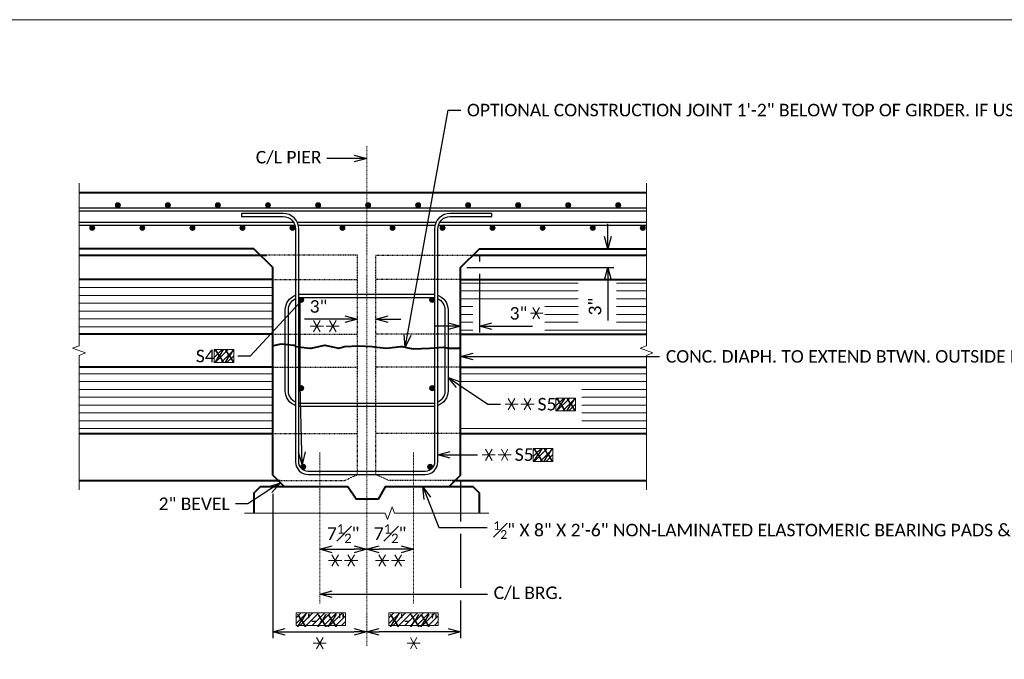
# Model space of a CAD drawing. Extents: x 12612 to 15065, y 19774 to 20110.
# Tile 6 of 8: x 12810 to 12967, y 20008 to 20110. Entities that reach past the tile are written whole.
import ezdxf
from ezdxf import colors
from ezdxf.entities.mleader import LeaderData, LeaderLine
from ezdxf.enums import TextEntityAlignment as Align
from ezdxf.math import Vec2, Vec3

# ---------------------------------------------------------------- set-up
doc = ezdxf.new("R2010")
doc.units = 0
doc.header["$MEASUREMENT"] = 0
doc.linetypes.add('Wisdot2', pattern=[0.125, 0.0625, -0.0625])
doc.linetypes.add('Wisdot4', pattern=[0.28125, 0.125, -0.0625, 0.03125, -0.0625])
for name, color, linetype, lineweight in [('B_ANNO', 7, 'Continuous', 18), ('B_ANNO_BREAK', 7, 'Continuous', 18), ('B_ANNO_DIM', 7, 'Continuous', 18), ('B_ANNO_SYMB', 7, 'Continuous', 18), ('B_CNTR', 1, 'Wisdot4', 18), ('B_CNTR_BRG', 1, 'Wisdot4', 18), ('B_CONC_DECK', 1, 'Continuous', 40), ('B_CONC_GIRD', 50, 'Continuous', 40), ('B_CONC_PIER', 30, 'Continuous', 40), ('B_DETAIL_GHOST', 253, 'Continuous', 25), ('B_DETAIL_HIDDEN', 7, 'Wisdot2', 25), ('B_REBAR', 5, 'Continuous', 25)]:
    doc.layers.add(name, color=color, linetype=linetype, lineweight=lineweight)
doc.layers.add('B_ANNO_DESIGN_NOTES', color=1, linetype='Continuous', lineweight=18, true_color=0xff0000)
doc.layers.add('B_ANNO_NOPLOT', color=47, linetype='Continuous', lineweight=18, plot=False)
doc.styles.add('Annotative', font='calibri.ttf', dxfattribs={"height": 0.0625})
doc.styles.get("Standard").update_dxf_attribs({"font": 'calibri.ttf'})
doc.dimstyles.new('Annotative', dxfattribs={"dimscale": 0, "dimtxt": 0.0625, "dimasz": 0.0625, "dimexe": 0.03125, "dimexo": 0.03125, "dimgap": 0.03125, "dimtad": 1, "dimdec": 3, "dimzin": 3, "dimdsep": 46, "dimlunit": 4, "dimtxsty": 'Standard', "dimblk": 'OPEN30', "dimcen": 0.03125, "dimaunit": 1, "dimadec": 0, "dimazin": 3, "dimtfac": 0.75, "dimtdec": 3, "dimtofl": 0, "dimtmove": 0, "dimatfit": 3, "dimldrblk": 'OPEN30', "dimfxl": 1, "dimtfill": 1, "dimfrac": 1, "dimtolj": 1, "dimtzin": 0, "dimarcsym": 0})
pattern_1 = [(180, (12864.9885, 20034.9375), (-1e-16, -1.25), [])]

# ---------------------------------------------------------------- blocks, each defined once
blk = doc.blocks.new('INS_G36WDET_BASE')
at = {"layer": 'B_ANNO_NOPLOT', "flags": 128}
blk.add_lwpolyline([(0, 0), (0, 336), (431.9, 336), (431.9, 318.47), (504, 318.47), (504, 54), (422.09, 54), (422.09, 0)], close=True, dxfattribs=at)
blk = doc.blocks.new('*U104')
at = {"layer": 'B_ANNO_NOPLOT', "flags": 128}
blk.add_lwpolyline([(0, 0), (0, 336), (431.9, 336), (431.9, 318.47), (504, 318.47), (504, 54), (422.09, 54), (422.09, 0)], close=True, dxfattribs=at)
blk = doc.blocks.new('_Open30')
at = {"color": 0, "linetype": 'ByBlock', "lineweight": -2}
for p, q in [((-1, 0.268), (0, 0)), ((0, 0), (-1, -0.268)), ((0, 0), (-1, 0))]:
    blk.add_line(p, q, dxfattribs=at)
blk = doc.blocks.new('*D97')
at = {"layer": 'B_ANNO_DIM', "color": 0, "lineweight": -2, "transparency": 16777216}
blk.add_line((247.64, 251.43), (251.14, 251.43), dxfattribs=at)
at = {"layer": 'Defpoints', "color": 0, "transparency": 16777216}
for p in [(245.64, 251.43), (253.14, 251.43), (253.14, 251.43)]:
    blk.add_point(p, dxfattribs=at)
at = {"layer": 'B_ANNO_DIM', "color": 0, "lineweight": -2, "transparency": 16777216, "xscale": 1.999998, "yscale": 1.999998, "zscale": 1.999998, "rotation": 180}
blk.add_blockref('_Open30', (245.64, 251.43), dxfattribs=at)
at = {"layer": 'B_ANNO_DIM', "color": 0, "lineweight": -2, "transparency": 16777216, "xscale": 1.999998, "yscale": 1.999998, "zscale": 1.999998}
blk.add_blockref('_Open30', (253.14, 251.43), dxfattribs=at)
at = {"layer": 'B_ANNO_DIM', "color": 0, "transparency": 16777216, "insert": (249.39, 253.94), "char_height": 2, "attachment_point": 5}
blk.add_mtext('\\A1;7{\\H0.75x;\\S1#2;}"', dxfattribs=at)
blk = doc.blocks.new('*D98')
at = {"layer": 'B_ANNO_DIM', "color": 0, "lineweight": -2, "transparency": 16777216}
blk.add_line((258.64, 251.43), (255.14, 251.43), dxfattribs=at)
at = {"layer": 'Defpoints', "color": 0, "transparency": 16777216}
for p in [(253.14, 251.43), (253.14, 251.43), (260.64, 251.43)]:
    blk.add_point(p, dxfattribs=at)
at = {"layer": 'B_ANNO_DIM', "color": 0, "lineweight": -2, "transparency": 16777216, "xscale": 1.999998, "yscale": 1.999998, "zscale": 1.999998, "rotation": 180}
blk.add_blockref('_Open30', (253.14, 251.43), dxfattribs=at)
at = {"layer": 'B_ANNO_DIM', "color": 0, "lineweight": -2, "transparency": 16777216, "xscale": 1.999998, "yscale": 1.999998, "zscale": 1.999998}
blk.add_blockref('_Open30', (260.64, 251.43), dxfattribs=at)
at = {"layer": 'B_ANNO_DIM', "color": 0, "transparency": 16777216, "insert": (256.89, 253.94), "char_height": 2, "attachment_point": 5}
blk.add_mtext('\\A1;7{\\H0.75x;\\S1#2;}"', dxfattribs=at)
blk = doc.blocks.new('*D93')
at = {"layer": 'B_ANNO_DIM', "color": 0, "lineweight": -2, "transparency": 16777216}
for p, q in [((238.14, 262.29), (238.14, 262.28)), ((238.14, 260.28), (238.14, 237.26)), ((240.14, 238.26), (251.14, 238.26))]:
    blk.add_line(p, q, dxfattribs=at)
at = {"layer": 'Defpoints', "color": 0, "transparency": 16777216}
for p in [(238.14, 263.29), (253.14, 238.26), (253.14, 238.26)]:
    blk.add_point(p, dxfattribs=at)
at = {"layer": 'B_ANNO_DIM', "color": 0, "lineweight": -2, "transparency": 16777216, "xscale": 1.999998, "yscale": 1.999998, "zscale": 1.999998, "rotation": 180}
blk.add_blockref('_Open30', (238.14, 238.26), dxfattribs=at)
at = {"layer": 'B_ANNO_DIM', "color": 0, "lineweight": -2, "transparency": 16777216, "xscale": 1.999998, "yscale": 1.999998, "zscale": 1.999998}
blk.add_blockref('_Open30', (253.14, 238.26), dxfattribs=at)
blk = doc.blocks.new('*D92')
at = {"layer": 'B_ANNO_DIM', "color": 0, "lineweight": -2, "transparency": 16777216}
for p, q in [((268.14, 262.29), (268.14, 255.89)), ((268.14, 253.89), (268.14, 245.27)), ((268.14, 243.27), (268.14, 237.26)), ((266.14, 238.26), (255.14, 238.26))]:
    blk.add_line(p, q, dxfattribs=at)
at = {"layer": 'Defpoints', "color": 0, "transparency": 16777216}
for p in [(268.14, 263.29), (253.14, 238.26), (253.14, 238.26)]:
    blk.add_point(p, dxfattribs=at)
at = {"layer": 'B_ANNO_DIM', "color": 0, "lineweight": -2, "transparency": 16777216, "xscale": 1.999998, "yscale": 1.999998, "zscale": 1.999998, "rotation": 180}
blk.add_blockref('_Open30', (253.14, 238.26), dxfattribs=at)
at = {"layer": 'B_ANNO_DIM', "color": 0, "lineweight": -2, "transparency": 16777216, "xscale": 1.999998, "yscale": 1.999998, "zscale": 1.999998}
blk.add_blockref('_Open30', (268.14, 238.26), dxfattribs=at)
blk = doc.blocks.new('*D88')
at = {"layer": 'B_ANNO_DIM', "color": 0, "lineweight": -2, "transparency": 16777216}
for p, q in [((249.68, 288.18), (243.22, 288.18)), ((251.68, 289.17), (251.68, 289.18)), ((256.6, 288.18), (258.6, 288.18))]:
    blk.add_line(p, q, dxfattribs=at)
at = {"layer": 'Defpoints', "color": 0, "transparency": 16777216}
for p in [(251.68, 288.18), (251.68, 288.17, -0.84), (254.6, 288.18, -0.84)]:
    blk.add_point(p, dxfattribs=at)
at = {"layer": 'B_ANNO_DIM', "color": 0, "lineweight": -2, "transparency": 16777216, "xscale": 1.999998, "yscale": 1.999998, "zscale": 1.999998}
blk.add_blockref('_Open30', (251.68, 288.18), dxfattribs=at)
at = {"layer": 'B_ANNO_DIM', "color": 0, "lineweight": -2, "transparency": 16777216, "xscale": 1.999998, "yscale": 1.999998, "zscale": 1.999998, "rotation": 180}
blk.add_blockref('_Open30', (254.6, 288.18), dxfattribs=at)
at = {"layer": 'B_ANNO_DIM', "color": 0, "transparency": 16777216, "insert": (245.45, 290.2), "char_height": 2, "attachment_point": 5}
blk.add_mtext('\\A1;3"', dxfattribs=at)
blk = doc.blocks.new('*U103')
at = {"layer": 'B_ANNO_SYMB', "color": 0, "lineweight": -2}
for p, q in [((-1.731, -0.79), (-1.262, 0.022)), ((-1.262, -0.79), (-1.731, 0.022)), ((-1.965, -0.384), (-1.028, -0.384))]:
    blk.add_line(p, q, dxfattribs=at)
blk = doc.blocks.new('*D90')
at = {"layer": 'B_ANNO_DIM', "color": 0, "lineweight": -2, "transparency": 16777216}
for p, q in [((291.65, 301.41), (291.65, 303.41)), ((269.14, 296.41), (292.65, 296.41)), ((291.65, 294.41), (291.65, 287.95))]:
    blk.add_line(p, q, dxfattribs=at)
at = {"layer": 'Defpoints', "color": 0, "transparency": 16777216}
for p in [(291.65, 299.41), (291.65, 299.41), (268.14, 296.41)]:
    blk.add_point(p, dxfattribs=at)
at = {"layer": 'B_ANNO_DIM', "color": 0, "lineweight": -2, "transparency": 16777216, "xscale": 1.999998, "yscale": 1.999998, "zscale": 1.999998}
for p, rotation in [((291.65, 299.41), 270), ((291.65, 296.41), 90)]:
    blk.add_blockref('_Open30', p, dxfattribs=dict(at, rotation=rotation))
at = {"layer": 'B_ANNO_DIM', "color": 0, "transparency": 16777216, "insert": (289.63, 290.18), "char_height": 2, "attachment_point": 5, "rotation": 90, "bg_fill": 3, "box_fill_scale": 1.25, "bg_fill_color": 256, "bg_fill_true_color": 13158600, "bg_fill_transparency": 0}
blk.add_mtext('\\A1;3"', dxfattribs=at)
blk = doc.blocks.new('*D95')
at = {"layer": 'B_ANNO_DIM', "color": 0, "lineweight": -2, "transparency": 16777216}
for p, q in [((271.16, 298.41), (271.16, 297.41)), ((271.16, 295.41), (271.16, 286.08)), ((266.14, 287.08), (264.14, 287.08)), ((273.16, 287.08), (279.63, 287.08))]:
    blk.add_line(p, q, dxfattribs=at)
at = {"layer": 'Defpoints', "color": 0, "transparency": 16777216}
for p in [(271.16, 299.41, 0.84), (268.14, 287.08), (268.14, 287.08)]:
    blk.add_point(p, dxfattribs=at)
at = {"layer": 'B_ANNO_DIM', "color": 0, "lineweight": -2, "transparency": 16777216, "xscale": 1.999998, "yscale": 1.999998, "zscale": 1.999998}
blk.add_blockref('_Open30', (268.14, 287.08), dxfattribs=at)
at = {"layer": 'B_ANNO_DIM', "color": 0, "lineweight": -2, "transparency": 16777216, "xscale": 1.999998, "yscale": 1.999998, "zscale": 1.999998, "rotation": 180}
blk.add_blockref('_Open30', (271.16, 287.08), dxfattribs=at)
at = {"layer": 'B_ANNO_DIM', "color": 0, "transparency": 16777216, "insert": (277.39, 289.1), "char_height": 2, "attachment_point": 5, "bg_fill": 3, "box_fill_scale": 1.25, "bg_fill_color": 256, "bg_fill_true_color": 13158600, "bg_fill_transparency": 0}
blk.add_mtext('\\A1;3"', dxfattribs=at)
blk = doc.blocks.new('DOT')
at = {"lineweight": 0}
h = blk.add_hatch(color=256, dxfattribs=at)
h.dxf.hatch_style = 1
h.paths.add_polyline_path([(0.25, 0, 1), (-0.25, 0, 1)])
blk.add_circle((0, 0), 0.25, dxfattribs=at)
blk.add_circle((0, 0), 0.25, dxfattribs=at)
blk = doc.blocks.new('*U52')
at = {"layer": 'B_REBAR'}
blk.add_blockref('DOT', (0.25, -0.5), dxfattribs=at)
blk = doc.blocks.new('*U53')
at = {"color": 0, "linetype": 'ByBlock', "lineweight": -2, "transparency": 16777216}
for p in [(0, 0), (4.99, 0), (9.98, 0), (14.97, 0), (19.959, 0), (24.949, 0), (29.939, 0), (34.929, 0), (39.919, 0), (44.909, 0), (49.899, 0), (54.888, 0)]:
    blk.add_blockref('*U52', p, dxfattribs=at)
blk = doc.blocks.new('*U51')
blk.add_blockref('*U53', (0, 0))
blk = doc.blocks.new('*U55')
at = {"layer": 'B_REBAR'}
blk.add_blockref('DOT', (0.25, -0.5), dxfattribs=at)
blk = doc.blocks.new('*U56')
at = {"color": 0, "linetype": 'ByBlock', "lineweight": -2, "transparency": 16777216}
for p in [(0, 0), (4.989, 0), (9.978, 0), (14.968, 0), (19.957, 0), (24.946, 0), (29.935, 0), (34.925, 0), (39.914, 0), (44.903, 0), (49.892, 0)]:
    blk.add_blockref('*U55', p, dxfattribs=at)
blk = doc.blocks.new('*U54')
blk.add_blockref('*U56', (0, 0))
blk = doc.blocks.new('*U85')
at = {"layer": 'B_ANNO_DESIGN_NOTES'}
h = blk.add_hatch(dxfattribs=at)
h.set_pattern_fill('ANSI31', color=256, scale=5.34)
h.set_pattern_definition([(45, (230.3523, 282.2969), (-0.472, 0.472), [])])
h.paths.add_polyline_path([(231.9133, 281.2611), (231.9133, 283.3244), (228.7912, 283.3244), (228.7912, 281.2611)])
h = blk.add_hatch(dxfattribs=at)
h.set_pattern_fill('ANSI31', color=256, scale=5.34)
h.set_pattern_definition([(45, (284.9434, 274.55795), (-0.472, 0.472), [])])
h.paths.add_polyline_path([(286.5045, 273.5221), (286.5045, 275.5854), (283.3824, 275.5854), (283.3824, 273.5221)])
h = blk.add_hatch(dxfattribs=at)
h.set_pattern_fill('ANSI31', color=256, scale=5.34)
h.set_pattern_definition([(45, (281.3168, 266.4958), (-0.472, 0.472), [])])
h.paths.add_polyline_path([(282.8779, 265.46), (282.8779, 267.5233), (279.7557, 267.5233), (279.7557, 265.46)])
h = blk.add_hatch(dxfattribs=at)
h.set_pattern_fill('ANSI31', color=256, scale=5.34)
h.set_pattern_definition([(45, (230.7182, 236.6123), (-0.471994, 0.471994), [])])
h.paths.add_polyline_path([(249.7533, 239.2779), (249.7533, 241.2871), (241.8849, 241.2871), (241.8849, 239.2779)])
h = blk.add_hatch(dxfattribs=at)
h.set_pattern_fill('ANSI31', color=256, scale=5.34)
h.set_pattern_definition([(45, (245.543, 236.6123), (-0.471994, 0.471994), [])])
h.paths.add_polyline_path([(264.578, 239.2779), (264.578, 241.2871), (256.7097, 241.2871), (256.7097, 239.2779)])
at = {"layer": 'B_DETAIL_GHOST', "lineweight": 13}
h = blk.add_hatch(dxfattribs=at)
h.set_pattern_fill('ANSI31', color=256, scale=10, angle=135)
h.set_pattern_definition(pattern_1)
h.paths.add_polyline_path([(207.2034, 285.8074), (207.2034, 294.5425), (238.1432, 294.5418), (238.1434, 285.8071)])
h = blk.add_hatch(dxfattribs=at)
h.set_pattern_fill('ANSI31', color=256, scale=10, angle=135)
h.set_pattern_definition(pattern_1)
h.paths.add_polyline_path([(207.2043, 269.9054), (207.2043, 280.506), (238.1197, 280.5054), (238.1434, 269.9047)])
at = {"layer": 'B_ANNO_BREAK', "linetype": 'Continuous', "flags": 128}
for points in [[(207.2043, 260.9133), (207.2043, 282.4067), (208.2346, 282.7817), (206.174, 283.5317), (207.2043, 283.9067), (207.2043, 309.9179)], [(233.6434, 257.1973), (256.0942, 257.1973), (256.4692, 256.167), (257.2192, 258.2276), (257.5942, 257.1973), (272.6434, 257.1973)]]:
    blk.add_lwpolyline(points, dxfattribs=at)
at = {"layer": 'B_ANNO_DESIGN_NOTES', "elevation": 0.8422}
for points in [[(231.9133, 281.2611), (231.9133, 283.3244), (228.7912, 283.3244), (228.7912, 281.2611)], [(282.8779, 265.46), (282.8779, 267.5233), (279.7557, 267.5233), (279.7557, 265.46)]]:
    blk.add_lwpolyline(points, close=True, dxfattribs=at)
at = {"layer": 'B_ANNO_DESIGN_NOTES'}
for points in [[(286.5045, 273.5221), (286.5045, 275.5854), (283.3824, 275.5854), (283.3824, 273.5221)], [(249.7533, 239.2779), (249.7533, 241.2871), (241.8849, 241.2871), (241.8849, 239.2779)], [(264.578, 239.2779), (264.578, 241.2871), (256.7097, 241.2871), (256.7097, 239.2779)]]:
    blk.add_lwpolyline(points, close=True, dxfattribs=at)
at = {"layer": 'B_CNTR'}
blk.add_line((253.1434, 235.9951, 0.8422), (253.1434, 315.8061, 0.8422), dxfattribs=at)
at = {"layer": 'B_CNTR_BRG'}
for p, q in [((245.6424, 242.7823), (245.6424, 266.9933)), ((260.6443, 242.7823), (260.6443, 266.9933))]:
    blk.add_line(p, q, dxfattribs=at)
at = {"layer": 'B_CONC_DECK'}
blk.add_line((207.2034, 308.4179), (297.8394, 308.4179), dxfattribs=at)
blk.add_lwpolyline([(240.0114, 261.4173), (238.1434, 263.2853), (238.1434, 296.41), (235.1234, 299.4139), (207.2034, 299.4139)], dxfattribs=at)
at = {"layer": 'B_CONC_DECK', "flags": 128}
blk.add_lwpolyline([(238.2943, 283.9558), (239.4885, 284.2383), (241.532, 284.0239), (241.7629, 283.7931), (244.0718, 283.5624), (244.3026, 283.5624), (246.4819, 284.0265), (248.6895, 283.5624), (249.6131, 283.7931), (251.8858, 283.9206), (253.9999, 283.7931), (254.7467, 283.7088), (256.3088, 283.5624), (258.6177, 283.7931), (258.8486, 283.7931), (259.7268, 283.6029), (260.5602, 283.434), (263.2355, 283.5624), (265.3427, 283.7088), (266.237, 283.5624), (268.0714, 283.5624)], dxfattribs=at)
at = {"layer": 'B_CONC_GIRD'}
for p, q in [((207.2034, 298.4183), (237.1446, 298.4176)), ((270.1622, 298.4181), (297.8394, 298.4181)), ((238.1432, 294.5418), (207.2034, 294.5425)), ((268.1434, 294.5423), (297.8394, 294.5423)), ((238.1432, 285.8068), (207.2034, 285.8074)), ((268.1434, 285.8083), (297.8394, 285.8059)), ((238.1434, 280.5054), (207.2043, 280.506)), ((268.1434, 280.5057), (297.8403, 280.5057)), ((207.2043, 269.9054), (238.1434, 269.9047)), ((268.1434, 269.9063), (297.8403, 269.9038)), ((207.2043, 262.4133), (239.3352, 262.4127)), ((266.8427, 262.4143), (297.8403, 262.4118))]:
    blk.add_line(p, q, dxfattribs=at)
at = {"layer": 'B_CONC_PIER'}
blk.add_lwpolyline([(271.1434, 257.2093), (271.1434, 260.4197), (270.1457, 261.4173), (256.1194, 261.4173), (254.9594, 259.4173), (251.4754, 259.4173), (250.1314, 261.4173), (236.1425, 261.4173), (235.1434, 260.4181), (235.1434, 257.1973)], dxfattribs=at)
at = {"layer": 'B_DETAIL_HIDDEN'}
for p, q in [((238.1434, 294.5423), (251.7354, 294.5423)), ((268.1434, 294.5423), (254.6874, 294.5423)), ((238.1434, 285.8071), (251.7034, 285.8071)), ((268.1434, 285.8083), (254.7074, 285.8083)), ((238.1197, 280.5054), (251.6837, 280.5054)), ((268.1434, 280.5057), (254.6797, 280.5057)), ((238.1434, 269.9047), (251.6837, 269.9047)), ((268.1434, 269.9063), (254.6877, 269.9063))]:
    blk.add_line(p, q, dxfattribs=at)
blk.add_lwpolyline([(239.2954, 262.4127), (249.5874, 262.4127), (251.6834, 263.3807), (251.6834, 298.4181), (236.125, 298.4176)], dxfattribs=at)
at = {"layer": 'B_REBAR'}
for p, q in [((207.2034, 305.9819), (297.8394, 305.9819)), ((207.2034, 305.4859), (297.8394, 305.4859)), ((207.2034, 303.6653), (241.5941, 303.6653)), ((242.132, 303.6653), (264.1562, 303.6653)), ((264.6942, 303.6653), (297.8394, 303.6653)), ((207.2034, 303.1693), (241.7546, 303.1693)), ((242.2576, 303.1693), (264.0306, 303.1693)), ((264.5336, 303.1693), (297.8394, 303.1693)), ((231.9133, 281.2969, 1.6845), (231.9133, 281.2969, 1.6845))]:
    blk.add_line(p, q, dxfattribs=at)
for points in [[(241.7875, 274.3691, -0.31552504), (240.1407, 276.7191), (240.1407, 289.6621, -0.31552504), (241.7875, 292.012)], [(241.7875, 274.9101, -0.29029346), (240.6407, 276.7191), (240.6407, 289.6621, -0.29029346), (241.7875, 291.471)], [(242.2875, 292.137, -0.03538452), (242.6401, 292.1621), (263.6454, 292.1672, -0.03550525), (263.9992, 292.1421, -0.03550525)], [(242.2875, 291.6307, -0.04434082), (242.6402, 291.6621), (263.6456, 291.6672, -0.0444616), (263.9992, 291.6358, -0.0444616)], [(264.4992, 292.0171, -0.31552522), (266.146, 289.6672), (266.146, 276.7243, -0.31552502), (264.4992, 274.3744)], [(264.4992, 291.4761, -0.29029367), (265.646, 289.6672), (265.646, 276.7243, -0.29029343), (264.4992, 274.9154)], [(263.9992, 274.7557, -0.04433861), (263.6465, 274.7243), (242.6412, 274.7191, -0.04446397), (242.2875, 274.7505)], [(263.9992, 274.2494, -0.03538232), (263.6467, 274.2243), (242.6413, 274.2191, -0.03550758), (242.2875, 274.2441)]]:
    blk.add_lwpolyline(points, format="xyb", dxfattribs=at)
at = {"layer": 'B_ANNO_SYMB', "xscale": 2.235750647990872, "yscale": 2.235750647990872, "zscale": 2.235750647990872}
for p in [(248.5238, 287.9398, 0.8422), (251.0722, 287.9398, 0.8422), (279.6349, 275.4521), (282.1832, 275.4521), (275.9915, 267.397, 0.8422), (278.5398, 267.397, 0.8422), (251.4653, 250.4815), (254.0136, 250.4815), (258.9663, 250.4815), (261.5146, 250.4815), (248.9896, 237.3086), (263.9899, 237.3086)]:
    blk.add_blockref('*U103', p, dxfattribs=at)
at = {"layer": 'B_REBAR', "yscale": 1.602, "zscale": 1.602}
for name, p, xscale, rotation in [('*U54', (213.0022, 305.5814), -1.602, 180), ('DOT', (242.688, 291.2619), 1.602, 90.00000000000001), ('DOT', (242.688, 277.1636), 1.602, 90.00000000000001), ('DOT', (263.5987, 277.1635), -1.602, 269.9999999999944), ('DOT', (243.0101, 264.6033), 1.602, 90.00000000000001), ('DOT', (263.2766, 264.6033), -1.602, 270)]:
    blk.add_blockref(name, p, dxfattribs=dict(at, xscale=xscale, rotation=rotation))
at = {"layer": 'B_ANNO', "style": 'Annotative'}
blk.add_attdef('SBAR3', text='', height=2, dxfattribs=at).set_placement((228.7912, 283.2969, 0.8422), align=Align.TOP_LEFT)
for tag, p in [('SBAR1', (283.3539, 273.5585)), ('SBAR2', (279.7105, 265.5033, 0.8422))]:
    blk.add_attdef(tag, p, '', height=2, dxfattribs=at)
for tag, p in [('DIA1', (245.8191, 238.4317)), ('DIA2', (260.6439, 238.4317))]:
    blk.add_attdef(tag, text='', height=2, dxfattribs=at).set_placement(p, align=Align.BOTTOM_CENTER)
at = {"layer": 'B_ANNO_DIM'}
dim = blk.add_linear_dim(base=(251.6834, 288.1789, 0.8422), p1=(254.6034, 288.1789), p2=(251.6834, 288.1665), text='3"', dimstyle='Annotative', override={"dimtfill": 0}, dxfattribs=at)
dim.commit()
dim.dimension.update_dxf_attribs({"geometry": '*D88', "text_midpoint": (245.4518, 290.2036, 0.8422)})
dim = blk.add_linear_dim(base=(253.1434, 238.2579), p1=(238.1434, 263.2853), p2=(253.1434, 238.2579), angle=180, text=' ', dimstyle='Annotative', dxfattribs=at)
dim.commit()
dim.dimension.update_dxf_attribs({"geometry": '*D93', "text_midpoint": (245.6434, 238.2579)})
dim = blk.add_linear_dim(base=(253.1441, 238.2579), p1=(268.1434, 263.2853), p2=(253.1441, 238.2579), text=' ', dimstyle='Annotative', dxfattribs=at)
dim.commit()
dim.dimension.update_dxf_attribs({"geometry": '*D92', "text_midpoint": (260.6437, 238.2579)})
for p1, picture, middle in [((245.6424, 251.4307), '*D97', (249.3933, 253.9446)), ((260.6443, 251.4307), '*D98', (256.8942, 253.9446))]:
    dim = blk.add_linear_dim(base=(253.1441, 251.4307), p1=p1, p2=(253.1441, 251.4307), angle=180, dimstyle='Annotative', override={"dimtfill": 0}, dxfattribs=at)
    dim.commit()
    dim.dimension.update_dxf_attribs({"geometry": picture, "text_midpoint": middle})
ml = blk.add_multileader_mtext('Standard', dxfattribs=at)
ml.set_content('C/L PIER', color=256)
ml.set_leader_properties()
ml.set_arrow_properties(name='OPEN30')
ml.build(insert=Vec2(0, 0))
ml.multileader.update_dxf_attribs({"dogleg_length": 0.0625, "arrow_head_size": 2, "scale": 31.999968})
ctx = ml.context
ctx.base_point, ctx.scale, ctx.char_height, ctx.arrow_head_size, ctx.landing_gap_size, ctx.plane_origin = Vec3(234.4338, 313.8312, 0.8422), 31.999968, 2, 2, 1, Vec3(253.1426, 313.8312, 0.8422)
notes = []
notes.append((ctx, [(0, (1, 1, 0), (248.7707, 313.8312, 0.8422), (-1, 0), 2, [(0, [(253.1426, 313.8312, 0.8422)], 0, [])])]))
ctx.mtext.insert, ctx.mtext.flow_direction = Vec3(235.4338, 315.0474, 0.8422), 5
ml = blk.add_multileader_mtext('Standard', dxfattribs=at)
ml.set_content('S4\\P        ', color=256)
ml.set_leader_properties()
ml.set_arrow_properties(name='OPEN30')
ml.build(insert=Vec2(0, 0))
ml.multileader.update_dxf_attribs({"dogleg_length": 0.0625, "arrow_head_size": 2, "scale": 31.999968})
ctx = ml.context
ctx.base_point, ctx.scale, ctx.char_height, ctx.arrow_head_size, ctx.landing_gap_size, ctx.plane_origin = Vec3(224.8585, 282.2969, 0.8422), 31.999968, 2, 2, 1, Vec3(243.3665, 246.4504, 0.8422)
notes.append((ctx, [(0, (1, 1, 0), (234.557, 282.2969, 0.8422), (-1, 0), 2, [(2, [(242.8543, 264.9722, 0.8422), (242.4969, 277.5155, 0.8422), (242.4949, 290.911, 0.8422)], 0, [])])]))
ctx.mtext.insert, ctx.mtext.width, ctx.mtext.flow_direction = Vec3(225.8585, 283.2969, 0.8422), 2.932672, 5
ml = blk.add_multileader_mtext('Standard', dxfattribs=at)
ml.set_content('       S5', color=256)
ml.set_leader_properties()
ml.set_arrow_properties(name='OPEN30')
ml.build(insert=Vec2(0, 0))
ml.multileader.update_dxf_attribs({"dogleg_length": 0.0625, "arrow_head_size": 2, "scale": 31.999968})
ctx = ml.context
ctx.base_point, ctx.scale, ctx.char_height, ctx.arrow_head_size, ctx.landing_gap_size, ctx.plane_origin = Vec3(274.5077, 274.5931), 31.999968, 2, 2, 1, Vec3(268.1434, 274.5931)
notes.append((ctx, [(0, (1, 1, 0), (272.5078, 274.5931), (1, 0), 2, [(0, [(266.146, 278.8459)], 0, [])])]))
ctx.mtext.insert, ctx.mtext.flow_direction = Vec3(275.5077, 275.6077), 5
ml = blk.add_multileader_mtext('Standard', dxfattribs=at)
ml.set_content('       S5', color=256)
ml.set_leader_properties()
ml.set_arrow_properties(name='OPEN30')
ml.build(insert=Vec2(0, 0))
ml.multileader.update_dxf_attribs({"dogleg_length": 0.0625, "arrow_head_size": 2, "scale": 31.999968})
ctx = ml.context
ctx.base_point, ctx.scale, ctx.char_height, ctx.arrow_head_size, ctx.landing_gap_size, ctx.plane_origin = Vec3(270.8643, 266.5379, 0.8422), 31.999968, 2, 2, 1, Vec3(264.4999, 266.5379, 0.8422)
notes.append((ctx, [(0, (1, 1, 0), (268.8643, 266.5379, 0.8422), (1, 0), 2, [(0, [(264.4999, 266.5379, 0.8422)], 0, [])])]))
ctx.mtext.insert, ctx.mtext.flow_direction = Vec3(271.8643, 267.5526, 0.8422), 5
ml = blk.add_multileader_mtext('Standard', dxfattribs=at)
ml.set_content('2" BEVEL', color=256)
ml.set_leader_properties()
ml.set_arrow_properties(name='OPEN30')
ml.build(insert=Vec2(0, 0))
ml.multileader.update_dxf_attribs({"dogleg_length": 0.0625, "arrow_head_size": 2, "scale": 31.999968})
ctx = ml.context
ctx.base_point, ctx.scale, ctx.char_height, ctx.arrow_head_size, ctx.landing_gap_size, ctx.plane_origin = Vec3(218.908, 258.6895), 31.999968, 2, 2, 1, Vec3(238.716, 262.7127)
notes.append((ctx, [(0, (1, 1, 0), (234.1803, 258.6895), (-1, 0), 2, [(0, [(239.3574, 262.0712)], 0, [])])]))
ctx.mtext.insert, ctx.mtext.flow_direction = Vec3(219.908, 259.6941), 5
ml = blk.add_multileader_mtext('Standard', dxfattribs=at)
ml.set_content('\\A1;{\\H0.7x;\\S1#2;}" X 8" X 2\'-6" NON-LAMINATED ELASTOMERIC BEARING PADS & {\\H0.7x;\\S1#2;}" PREFORMED FILLER', color=256)
ml.set_leader_properties()
ml.set_arrow_properties(name='OPEN30')
ml.build(insert=Vec2(0, 0))
ml.multileader.update_dxf_attribs({"dogleg_length": 0.0625, "arrow_head_size": 2, "scale": 31.999968})
ctx = ml.context
ctx.base_point, ctx.scale, ctx.char_height, ctx.arrow_head_size, ctx.landing_gap_size, ctx.plane_origin = Vec3(272.3848, 254.8878), 31.999968, 1.999998, 2, 1, Vec3(260.6443, 254.8878)
notes.append((ctx, [(0, (1, 1, 0), (270.3848, 254.8878), (1, 0), 2, [(0, [(262.1038, 261.4173), (264.6904, 254.8878)], 0, [])])]))
ctx.mtext.insert, ctx.mtext.width, ctx.mtext.flow_direction = Vec3(273.3848, 255.9024), 62.0273, 5
ml = blk.add_multileader_mtext('Standard', dxfattribs=at)
ml.set_content('C/L BRG.', color=256)
ml.set_leader_properties()
ml.set_arrow_properties(name='OPEN30')
ml.build(insert=Vec2(0, 0))
ml.multileader.update_dxf_attribs({"dogleg_length": 0.0625, "arrow_head_size": 2, "scale": 31.999968})
ctx = ml.context
ctx.base_point, ctx.scale, ctx.char_height, ctx.arrow_head_size, ctx.landing_gap_size, ctx.plane_origin = Vec3(272.4353, 244.2736), 31.999968, 2, 2, 1, Vec3(245.6424, 244.2731)
notes.append((ctx, [(0, (1, 1, 0), (270.4354, 244.2736), (1, 0), 2, [(1, [(245.6424, 244.2731), (260.6443, 244.2736)], 0, [])])]))
ctx.mtext.insert, ctx.mtext.flow_direction = Vec3(273.4353, 245.4898), 5
for ctx, leaders in notes:
    for number, flags, end, landing, length, lines in leaders:
        leader = LeaderData()
        leader.index, (leader.has_last_leader_line, leader.has_dogleg_vector, leader.attachment_direction) = number, flags
        leader.last_leader_point, leader.dogleg_vector, leader.dogleg_length = Vec3(end), Vec3(landing), length
        for number, points, colour, breaks in lines:
            line = LeaderLine()
            line.index, line.vertices, line.color, line.breaks = number, Vec3.list(points), colors.encode_raw_color(colour), breaks
            leader.lines.append(line)
        ctx.leaders.append(leader)
ml = blk.add_multileader_mtext('Standard', dxfattribs=at)
ml.set_content('CONC. DIAPH. TO EXTEND BTWN. OUTSIDE FACES OF EXT. GIRDERS', color=256)
ml.set_leader_properties()
ml.set_arrow_properties(name='OPEN30')
ml.build(insert=Vec2(0, 0))
ml.multileader.update_dxf_attribs({"dogleg_length": 0.0625, "arrow_head_size": 2, "scale": 31.999968})
ctx = ml.context
ctx.base_point, ctx.scale, ctx.char_height, ctx.arrow_head_size, ctx.landing_gap_size, ctx.plane_origin = Vec3(299.9398, 282.2232, 0.8422), 31.999968, 1.999998, 2, 1, Vec3(268.1434, 281.2086, 0.8422)
notes = []
notes.append((ctx, [(0, (1, 1, 0), (297.9398, 282.2232, 0.8422), (1, 0), 2, [(0, [(268.1434, 282.2232, 0.8422)], 0, [])])]))
ctx.mtext.insert, ctx.mtext.width, ctx.mtext.flow_direction = Vec3(300.9398, 283.2379, 0.8422), 44.257134, 5
ctx.mtext.has_bg_fill, ctx.mtext.bg_color, ctx.mtext.bg_scale_factor, ctx.mtext.bg_transparency, ctx.mtext.use_window_bg_color = 1, -1027028792, 1.5, 0, 1
for ctx, leaders in notes:
    for number, flags, end, landing, length, lines in leaders:
        leader = LeaderData()
        leader.index, (leader.has_last_leader_line, leader.has_dogleg_vector, leader.attachment_direction) = number, flags
        leader.last_leader_point, leader.dogleg_vector, leader.dogleg_length = Vec3(end), Vec3(landing), length
        for number, points, colour, breaks in lines:
            line = LeaderLine()
            line.index, line.vertices, line.color, line.breaks = number, Vec3.list(points), colors.encode_raw_color(colour), breaks
            leader.lines.append(line)
        ctx.leaders.append(leader)
at = {"layer": 'B_DETAIL_GHOST', "lineweight": 13}
h = blk.add_hatch(dxfattribs=at)
h.set_pattern_fill('ANSI31', color=256, scale=10, angle=135)
h.set_pattern_definition(pattern_1)
h.paths.add_polyline_path([(268.1434, 277.7941), (268.1434, 280.5057), (297.8403, 280.5057), (297.8403, 269.9038), (268.1434, 269.9063), (268.1434, 271.3921), (287.5394, 271.3921), (287.5394, 277.7941)])
at = {"layer": 'B_ANNO_BREAK', "linetype": 'Continuous', "flags": 128}
blk.add_lwpolyline([(297.8403, 260.9118), (297.8403, 282.4058), (298.8706, 282.7808), (296.81, 283.5308), (297.8403, 283.9058), (297.8403, 309.9179)], dxfattribs=at)
at = {"layer": 'B_ANNO_NOPLOT', "flags": 128}
blk.add_lwpolyline([(0, 0), (0, 335.9997), (431.9031, 335.9997), (431.9031, 318.4732), (503.9995, 318.4732), (503.9995, 53.9994), (422.0939, 53.9994), (422.0939, 0)], close=True, dxfattribs=at)
at = {"layer": 'B_CONC_DECK'}
blk.add_lwpolyline([(266.2754, 261.4173), (268.1434, 263.2853), (268.1434, 296.41), (271.1634, 299.4139), (297.8403, 299.4139)], dxfattribs=at)
at = {"layer": 'B_DETAIL_HIDDEN'}
blk.add_lwpolyline([(266.9914, 262.4127), (256.6994, 262.4127), (254.6034, 263.3807), (254.6034, 298.4181), (270.1622, 298.4181)], dxfattribs=at)
at = {"layer": 'B_REBAR'}
blk.add_lwpolyline([(233.1315, 304.5756), (239.7875, 304.5756, -0.41421356), (241.7875, 302.5756), (241.7875, 265.3807, 0.41421356), (243.7875, 263.3807), (262.4992, 263.3807, 0.41421356), (264.4992, 265.3807), (264.4992, 302.5756, -0.41421356), (266.4992, 304.5756), (273.1552, 304.5756), (273.1552, 305.0756), (266.4992, 305.0756, 0.41421356), (263.9992, 302.5756), (263.9992, 265.3807, -0.41421356), (262.4992, 263.8807), (243.7875, 263.8807, -0.41421356), (242.2875, 265.3807), (242.2875, 302.5756, 0.41421356), (239.7875, 305.0756), (233.1315, 305.0756)], format="xyb", close=True, dxfattribs=at)
at = {"layer": 'B_ANNO_DIM'}
ml = blk.add_multileader_mtext('Standard', dxfattribs=at)
ml.set_content('OPTIONAL CONSTRUCTION JOINT 1\'-2" BELOW TOP OF GIRDER. IF USED, DECK POUR MUST BE WITHIN 2 WEEKS FROM THE TIME OF THE DIAPHRAGM POUR', color=256)
ml.set_leader_properties()
ml.set_arrow_properties(name='OPEN30')
ml.build(insert=Vec2(0, 0))
ml.multileader.update_dxf_attribs({"dogleg_length": 0.0625, "arrow_head_size": 2, "scale": 31.999968})
ctx = ml.context
ctx.base_point, ctx.scale, ctx.char_height, ctx.arrow_head_size, ctx.landing_gap_size, ctx.plane_origin = Vec3(268.1638, 321.5581, 0.8422), 31.999968, 1.999998, 2, 1, Vec3(257.0484, 282.7701, 0.8422)
notes = []
notes.append((ctx, [(0, (1, 1, 0), (266.1638, 321.5581, 0.8422), (1, 0), 2, [(0, [(259.2877, 283.698, 0.8422)], 0, [])])]))
ctx.mtext.insert, ctx.mtext.width, ctx.mtext.flow_direction = Vec3(269.1638, 322.5727, 0.8422), 68.2234, 5
for ctx, leaders in notes:
    for number, flags, end, landing, length, lines in leaders:
        leader = LeaderData()
        leader.index, (leader.has_last_leader_line, leader.has_dogleg_vector, leader.attachment_direction) = number, flags
        leader.last_leader_point, leader.dogleg_vector, leader.dogleg_length = Vec3(end), Vec3(landing), length
        for number, points, colour, breaks in lines:
            line = LeaderLine()
            line.index, line.vertices, line.color, line.breaks = number, Vec3.list(points), colors.encode_raw_color(colour), breaks
            leader.lines.append(line)
        ctx.leaders.append(leader)
dim = blk.add_linear_dim(base=(291.6537, 299.4139, -0.8422), p1=(268.1434, 296.41, -0.8422), p2=(291.6537, 299.4139, -0.8422), angle=90, dimstyle='Annotative', dxfattribs=at)
dim.commit()
dim.dimension.update_dxf_attribs({"geometry": '*D90', "text_midpoint": (291.6537, 290.1784, -0.8422), "dimtype": 160})
at = {"layer": 'B_ANNO_SYMB', "xscale": 2.235750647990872, "yscale": 2.235750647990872, "zscale": 2.235750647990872}
blk.add_blockref('*U103', (283.5648, 290.013, -0.8422), dxfattribs=at)
at = {"layer": 'B_REBAR', "xscale": 1.602, "yscale": 1.602, "zscale": 1.602}
blk.add_blockref('*U51', (208.9112, 303.5698), dxfattribs=at)
at = {"layer": 'B_ANNO_DIM'}
dim = blk.add_linear_dim(base=(268.1434, 287.0758, -0.8422), p1=(271.1634, 299.4139), p2=(268.1434, 287.0758, -0.8422), dimstyle='Annotative', dxfattribs=at)
dim.commit()
dim.dimension.update_dxf_attribs({"geometry": '*D95', "text_midpoint": (277.3949, 287.0758, -0.8422), "dimtype": 160})
at = {"layer": 'B_DETAIL_GHOST', "lineweight": 13}
h = blk.add_hatch(dxfattribs=at)
h.set_pattern_fill('ANSI31', color=256, scale=10, angle=135)
h.set_pattern_definition([(180, (12904.6391, 20064.4007), (-1e-16, -1.25), [])])
h.paths.add_polyline_path([(286.9491, 294.5435), (268.1434, 294.5435), (268.1434, 285.8083), (297.8394, 285.8059), (297.8394, 294.5423), (293.0616, 294.5435), (293.0616, 287.5432), (286.9491, 287.5432)])
h.paths.add_polyline_path([(270.102, 291.1432), (281.6169, 291.1432), (281.6169, 286.0095), (270.102, 286.0095)], flags=16)
at = {"layer": 'B_REBAR', "xscale": -1.602, "yscale": 1.602, "zscale": 1.602, "rotation": 270}
blk.add_blockref('DOT', (263.5986, 291.2667), dxfattribs=at)

msp = doc.modelspace()

# ---------------------------------------------------------------- linework, layer by layer
at = {"layer": 'B_ANNO_NOPLOT', "elevation": -0.84, "flags": 128}
msp.add_lwpolyline([(12612.47, 19774.22), (12612.47, 20110.22), (13044.37, 20110.22), (13044.37, 20092.7), (13116.47, 20092.7), (13116.47, 19828.22), (13034.56, 19828.22), (13034.56, 19774.22), (12612.47, 19774.22)], dxfattribs=at)

# ---------------------------------------------------------------- block references
for name in ['INS_G36WDET_BASE', '*U104']:
    msp.add_blockref(name, (12612.47, 19774.22, -0.84))

# ---------------------------------------------------------------- next in the draw order: block references
msp.add_blockref('*U85', (12612.47, 19774.22, -0.84)).add_auto_attribs({'SBAR1': 'XX', 'SBAR2': 'XX', 'SBAR3': 'XX', 'DIA1': 'X\'-XX"', 'DIA2': 'X\'-XX"'})

doc.saveas('drawing.dxf')
